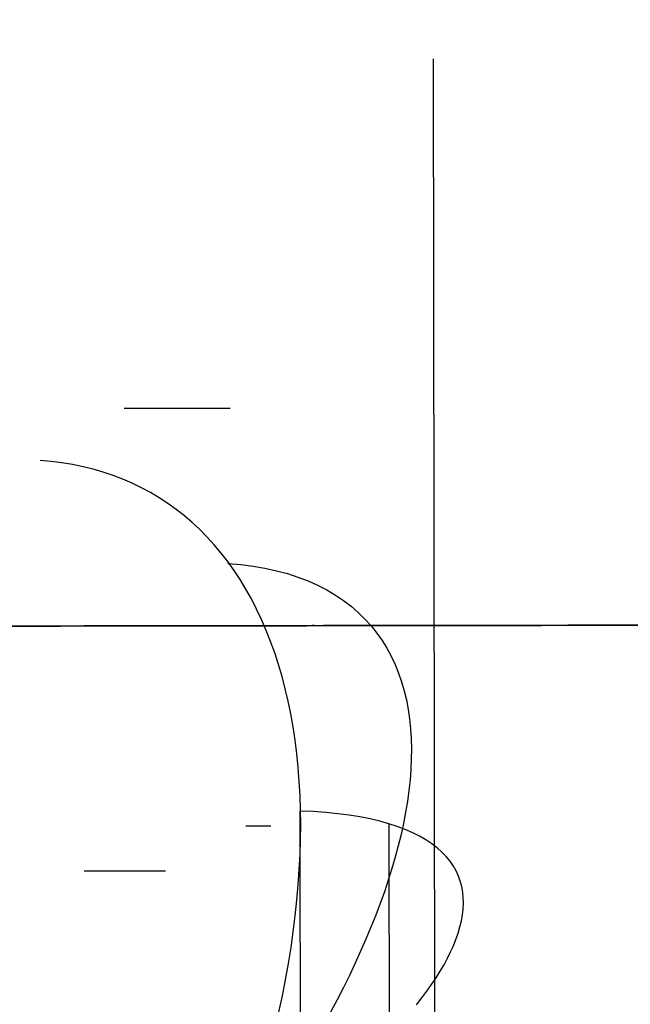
# Model space of a CAD drawing. Header units: millimetres. Extents: x -2852 to 102, y -106 to 97.
# Tile 244 of 256: x -35.73 to -33.99, y -1.13 to 1.68. Entities that reach past the tile are written whole.
import ezdxf

# ---------------------------------------------------------------- set-up
doc = ezdxf.new("R2010")
doc.units = ezdxf.units.MM
doc.header["$MEASUREMENT"] = 0
doc.layers.add('Predefinito', color=5, linetype='Continuous')

msp = doc.modelspace()

# ---------------------------------------------------------------- linework, layer by layer
at = {"layer": 'Predefinito', "extrusion": (-0.001367, 0.999999, 0)}
for points in [[(34.6284, 1061.7332), (34.4321, 1062.0424), (34.2467, 1062.3583), (34.0725, 1062.6805), (33.9096, 1063.0086), (33.7582, 1063.3421), (33.6186, 1063.6808), (33.4909, 1064.0241), (33.3752, 1064.3716), (33.2717, 1064.723), (33.1805, 1065.0777), (33.1018, 1065.4354), (33.0356, 1065.7957), (32.9819, 1066.158), (32.941, 1066.522), (32.9128, 1066.8872), (32.8973, 1067.2532), (32.8946, 1067.6194), (32.9047, 1067.9856), (32.9275, 1068.3512), (32.9631, 1068.7157), (33.0114, 1069.0788), (33.0723, 1069.44), (33.1458, 1069.7988), (33.2317, 1070.1549), (33.3301, 1070.5077), (33.4406, 1070.8569), (33.5633, 1071.202), (33.6979, 1071.5427), (33.8444, 1071.8784), (34.0024, 1072.2089), (34.1719, 1072.5336), (34.3526, 1072.8522), (34.5443, 1073.1643), (34.7468, 1073.4695), (34.9598, 1073.7675), (35.1831, 1074.0579), (35.4163, 1074.3403), (35.6593, 1074.6144), (35.9117, 1074.8798), (36.1731, 1075.1363), (36.4434, 1075.3836), (36.7221, 1075.6212), (37.009, 1075.849), (37.3036, 1076.0666), (37.6056, 1076.2738), (37.9147, 1076.4704), (38.2304, 1076.6561), (38.5525, 1076.8306), (38.8804, 1076.9938), (39.2138, 1077.1455), (39.5523, 1077.2854), (39.8955, 1077.4135), (40.2429, 1077.5295), (40.5942, 1077.6333), (40.9488, 1077.7248), (41.3065, 1077.8039), (41.6667, 1077.8704), (42.0289, 1077.9244), (42.3929, 1077.9656), (42.7581, 1077.9942), (43.124, 1078.01), (43.4903, 1078.013), (43.8564, 1078.0033), (44.222, 1077.9808), (44.5866, 1077.9456), (44.9497, 1077.8976), (45.311, 1077.837), (45.6699, 1077.7639), (46.026, 1077.6783), (46.379, 1077.5803), (46.7283, 1077.4701), (47.0735, 1077.3477), (47.4143, 1077.2134), (47.7502, 1077.0673), (48.0807, 1076.9095), (48.4056, 1076.7403), (48.7244, 1076.5599), (49.0367, 1076.3685), (49.3421, 1076.1663), (49.6403, 1075.9536), (49.9308, 1075.7306), (50.2135, 1075.4976), (50.4878, 1075.2549), (50.7535, 1075.0028), (51.0102, 1074.7415), (51.2577, 1074.4715), (51.4956, 1074.193), (51.7236, 1073.9063), (51.9416, 1073.6119), (52.1491, 1073.3101), (52.3459, 1073.0012), (52.5319, 1072.6856), (52.7067, 1072.3637), (52.8702, 1072.036), (53.0222, 1071.7027), (53.1624, 1071.3643), (53.2908, 1071.0213), (53.4071, 1070.674), (53.5113, 1070.3228), (53.6031, 1069.9682), (53.6825, 1069.6106)], [(53.6825, 1069.6106), (53.6038, 1069.9653), (53.5129, 1070.317), (53.4099, 1070.6653), (53.2948, 1071.0099), (53.168, 1071.3503), (53.0294, 1071.6861), (52.8793, 1072.0169), (52.7179, 1072.3423), (52.5452, 1072.6619), (52.3617, 1072.9754), (52.1674, 1073.2823), (51.9626, 1073.5823), (51.7475, 1073.8751), (51.5225, 1074.1603), (51.2877, 1074.4375), (51.0434, 1074.7064), (50.7901, 1074.9667), (50.5278, 1075.218), (50.257, 1075.4602), (49.978, 1075.6928), (49.6912, 1075.9157), (49.3968, 1076.1285), (49.0952, 1076.331), (48.7867, 1076.5229), (48.4719, 1076.704), (48.1509, 1076.8742), (47.8243, 1077.0331), (47.4923, 1077.1807), (47.1555, 1077.3166), (46.8141, 1077.4409), (46.4687, 1077.5533), (46.1195, 1077.6536), (45.7672, 1077.7418), (45.4119, 1077.8178), (45.0543, 1077.8814), (44.6946, 1077.9326), (44.3335, 1077.9714), (43.9711, 1077.9976), (43.6081, 1078.0113), (43.2449, 1078.0124), (42.8818, 1078.001), (42.5193, 1077.977), (42.1579, 1077.9405), (41.798, 1077.8915), (41.4399, 1077.83), (41.0842, 1077.7563), (40.7313, 1077.6702), (40.3816, 1077.5721), (40.0354, 1077.4618), (39.6933, 1077.3397), (39.3556, 1077.2058), (39.0228, 1077.0603), (38.6952, 1076.9034), (38.3732, 1076.7352), (38.0572, 1076.556), (37.7476, 1076.366), (37.4447, 1076.1654), (37.149, 1075.9544), (36.8608, 1075.7333), (36.5804, 1075.5024), (36.3081, 1075.262), (36.0443, 1075.0122), (35.7893, 1074.7535), (35.5434, 1074.4861), (35.3069, 1074.2104), (35.0801, 1073.9266), (34.8633, 1073.6352), (34.6566, 1073.3364), (34.4604, 1073.0307), (34.2749, 1072.7184), (34.1003, 1072.3998), (33.9369, 1072.0754), (33.7847, 1071.7455), (33.6441, 1071.4106), (33.5151, 1071.071), (33.398, 1070.7271), (33.2928, 1070.3794), (33.1997, 1070.0283), (33.1188, 1069.6742), (33.0502, 1069.3174), (32.994, 1068.9586), (32.9502, 1068.5979), (32.919, 1068.236), (32.9002, 1067.8733), (32.8941, 1067.51), (32.9005, 1067.1468), (32.9194, 1066.7841), (32.9509, 1066.4222), (32.9949, 1066.0616), (33.0514, 1065.7027), (33.1202, 1065.3461), (33.2013, 1064.992), (33.2947, 1064.6409), (33.4001, 1064.2933), (33.5174, 1063.9495), (33.6466, 1063.61), (33.7875, 1063.2751), (33.9399, 1062.9454), (34.1035, 1062.6211), (34.2783, 1062.3026), (34.464, 1061.9904), (34.6604, 1061.6848), (34.8673, 1061.3862), (35.0843, 1061.0949), (35.3113, 1060.8113), (35.548, 1060.5357)], [(35.548, 1060.5357), (35.3504, 1060.7644), (35.1595, 1060.9987), (34.9755, 1061.2384), (34.7983, 1061.4833), (34.6284, 1061.7332)], [(34.6284, 1061.7332), (34.7334, 1061.5682), (34.8333, 1061.3998), (34.9279, 1061.2281), (35.017, 1061.0533), (35.1005, 1060.8758), (35.1783, 1060.6959), (35.2503, 1060.5137), (35.3163, 1060.3297)], [(35.3163, 1060.3297), (35.2501, 1060.5141), (35.1782, 1060.6963), (35.1004, 1060.8761), (35.017, 1061.0533), (34.928, 1061.2278), (34.8335, 1061.3994), (34.7336, 1061.5679), (34.6284, 1061.7332)], [(51.7228, 1069.2112), (51.6591, 1069.4983), (51.5855, 1069.783), (51.5021, 1070.065), (51.409, 1070.3439), (51.3063, 1070.6195), (51.1941, 1070.8913), (51.0726, 1071.1591), (50.9419, 1071.4225), (50.8022, 1071.6813), (50.6536, 1071.935), (50.4963, 1072.1835), (50.3305, 1072.4264), (50.1564, 1072.6634), (49.9742, 1072.8942), (49.7841, 1073.1186), (49.5864, 1073.3363), (49.3813, 1073.547), (49.169, 1073.7505), (48.9498, 1073.9465), (48.724, 1074.1349), (48.4917, 1074.3153), (48.2534, 1074.4875), (48.0092, 1074.6514), (47.7596, 1074.8068), (47.5047, 1074.9535), (47.2449, 1075.0912), (46.9804, 1075.2199), (46.7117, 1075.3393), (46.439, 1075.4494), (46.1627, 1075.55), (45.883, 1075.6409), (45.6004, 1075.7222), (45.3151, 1075.7936), (45.0276, 1075.8551), (44.7381, 1075.9066), (44.4469, 1075.948), (44.1545, 1075.9794), (43.8612, 1076.0006), (43.5674, 1076.0117), (43.2733, 1076.0126), (42.9794, 1076.0034), (42.686, 1075.9839), (42.3934, 1075.9544), (42.102, 1075.9147), (41.8122, 1075.865), (41.5242, 1075.8053), (41.2385, 1075.7356), (40.9554, 1075.6561), (40.6752, 1075.5669), (40.3982, 1075.468), (40.1249, 1075.3597), (39.8554, 1075.2419), (39.5902, 1075.1148), (39.3295, 1074.9787), (39.0737, 1074.8336), (38.8231, 1074.6798), (38.578, 1074.5174), (38.3386, 1074.3466), (38.1052, 1074.1677), (37.8782, 1073.9807), (37.6578, 1073.7861), (37.4443, 1073.5839), (37.2378, 1073.3744), (37.0388, 1073.158), (36.8473, 1072.9348), (36.6637, 1072.7051), (36.4882, 1072.4691), (36.3209, 1072.2273), (36.1621, 1071.9798), (36.0119, 1071.727), (35.8706, 1071.4691), (35.7382, 1071.2065), (35.6151, 1070.9394), (35.5012, 1070.6683), (35.3968, 1070.3934), (35.302, 1070.115), (35.2168, 1069.8336), (35.1415, 1069.5493), (35.076, 1069.2626), (35.0205, 1068.9738), (34.975, 1068.6833), (34.9395, 1068.3914), (34.9142, 1068.0984), (34.8991, 1067.8047), (34.8941, 1067.5107), (34.8993, 1067.2167), (34.9146, 1066.923), (34.9401, 1066.63), (34.9757, 1066.3381), (35.0214, 1066.0476), (35.0771, 1065.7589), (35.1428, 1065.4723), (35.2184, 1065.1881), (35.3037, 1064.9066), (35.3987, 1064.6283), (35.5033, 1064.3535), (35.6173, 1064.0824), (35.7407, 1063.8155), (35.8732, 1063.553), (36.0147, 1063.2952), (36.165, 1063.0424), (36.324, 1062.795), (36.4914, 1062.5533), (36.6671, 1062.3175), (36.8509, 1062.0879), (37.0425, 1061.8648)], [(34.9632, 1057.2614), (38.2448, 1053.4653), (41.6552, 1049.7846), (45.1906, 1046.2237), (48.8467, 1042.7869)]]:
    msp.add_lwpolyline(points, dxfattribs=at)
at = {"layer": 'Predefinito', "extrusion": (0.664547, 0.000908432, 0.747246)}
for points in [[(-0.2769, 733.3401), (-0.2086, 733.3389), (-0.1404, 733.3354), (-0.0724, 733.3296), (-0.0046, 733.3214), (0.0629, 733.311), (0.13, 733.2982), (0.1966, 733.2832), (0.2627, 733.2659), (0.3281, 733.2463), (0.3928, 733.2246), (0.4568, 733.2006), (0.5199, 733.1745), (0.5821, 733.1462), (0.6432, 733.1158), (0.7033, 733.0834), (0.7623, 733.0489), (0.82, 733.0124), (0.8764, 732.974), (0.9316, 732.9337), (0.9853, 732.8915), (1.0375, 732.8475), (1.0882, 732.8017), (1.1373, 732.7543), (1.1848, 732.7052), (1.2305, 732.6545), (1.2745, 732.6022), (1.3167, 732.5485), (1.357, 732.4934), (1.3954, 732.437), (1.4319, 732.3792), (1.4664, 732.3203), (1.4989, 732.2602), (1.5292, 732.199), (1.5575, 732.1369), (1.5836, 732.0738), (1.6076, 732.0098), (1.6294, 731.9451), (1.6489, 731.8796), (1.6662, 731.8136), (1.6813, 731.747), (1.694, 731.6799), (1.7045, 731.6124), (1.7126, 731.5446), (1.7184, 731.4765), (1.7219, 731.4083), (1.7231, 731.3401)], [(0.3045, 727.3337), (0.4546, 727.5372), (0.5994, 727.7438), (0.7383, 727.9538), (0.8706, 728.1674), (0.9957, 728.3848), (1.0554, 728.4951), (1.113, 728.6064), (1.1686, 728.7189), (1.2219, 728.8324), (1.273, 728.9471), (1.3217, 729.063), (1.368, 729.1802), (1.4119, 729.2986), (1.4533, 729.4182), (1.492, 729.5388), (1.528, 729.6603), (1.5611, 729.7824), (1.5913, 729.9051), (1.6184, 730.0281), (1.6425, 730.1516), (1.6636, 730.2756), (1.6816, 730.4), (1.6964, 730.525), (1.708, 730.6504), (1.7163, 730.7764), (1.7214, 730.9029), (1.7231, 731.0299)]]:
    msp.add_lwpolyline(points, dxfattribs=at)
at = {"layer": 'Predefinito', "extrusion": (0.447515, 0.00061175, 0.894276)}
for points in [[(-0.2769, 508.0352), (-0.2086, 508.034), (-0.1404, 508.0305), (-0.0724, 508.0247), (-0.0046, 508.0166), (0.0629, 508.0061), (0.13, 507.9934), (0.1966, 507.9783), (0.2627, 507.961), (0.3281, 507.9415), (0.3928, 507.9197), (0.4568, 507.8958), (0.5199, 507.8696), (0.5821, 507.8413), (0.6432, 507.811), (0.7033, 507.7785), (0.7623, 507.744), (0.82, 507.7076), (0.8764, 507.6691), (0.9316, 507.6288), (0.9853, 507.5866), (1.0375, 507.5426), (1.0882, 507.4969), (1.1373, 507.4494), (1.1848, 507.4003), (1.2305, 507.3496), (1.2745, 507.2974), (1.3167, 507.2437), (1.357, 507.1886), (1.3954, 507.1321), (1.4319, 507.0744), (1.4664, 507.0154), (1.4989, 506.9553), (1.5292, 506.8942), (1.5575, 506.832), (1.5836, 506.7689), (1.6076, 506.705), (1.6294, 506.6402), (1.6489, 506.5748), (1.6662, 506.5087), (1.6813, 506.4421), (1.694, 506.375), (1.7045, 506.3075), (1.7126, 506.2397), (1.7184, 506.1717), (1.7219, 506.1035), (1.7231, 506.0352)], [(-2.2769, 502.153), (-2.1404, 502.1553), (-2.0039, 502.1623), (-1.8679, 502.174), (-1.7322, 502.1902), (-1.5973, 502.2111), (-1.4631, 502.2366), (-1.3299, 502.2667), (-1.1977, 502.3013), (-1.0669, 502.3404), (-0.9374, 502.3839), (-0.8095, 502.4319), (-0.6833, 502.4841), (-0.559, 502.5407), (-0.4367, 502.6014), (-0.3165, 502.6663), (-0.1986, 502.7353), (-0.0831, 502.8083), (0.0298, 502.8851), (0.14, 502.9658), (0.2474, 503.0501), (0.3519, 503.1381), (0.4533, 503.2296), (0.5515, 503.3246), (0.6464, 503.4228), (0.7379, 503.5242), (0.8259, 503.6286), (0.9103, 503.736), (0.991, 503.8463), (1.0678, 503.9592), (1.1408, 504.0746), (1.2097, 504.1925), (1.2746, 504.3127), (1.3354, 504.435), (1.3919, 504.5594), (1.4442, 504.6856), (1.4921, 504.8135), (1.5357, 504.9429), (1.5748, 505.0738), (1.6094, 505.2059), (1.6394, 505.3392), (1.6649, 505.4733), (1.6858, 505.6083), (1.7021, 505.7439), (1.7138, 505.88), (1.7208, 506.0164), (1.7231, 506.153)], [(1.7231, 506.0352), (1.7208, 505.8986), (1.7138, 505.7622), (1.7021, 505.6261), (1.6858, 505.4905), (1.6649, 505.3556), (1.6394, 505.2214), (1.6094, 505.0881), (1.5748, 504.956), (1.5357, 504.8251), (1.4921, 504.6957), (1.4442, 504.5678), (1.3919, 504.4416), (1.3354, 504.3173), (1.2746, 504.1949), (1.2097, 504.0748), (1.1408, 503.9569), (1.0678, 503.8414), (0.991, 503.7285), (0.9103, 503.6183), (0.8259, 503.5108), (0.7379, 503.4064), (0.6464, 503.305), (0.5515, 503.2068), (0.4533, 503.1119), (0.3519, 503.0203), (0.2474, 502.9324), (0.14, 502.848), (0.0298, 502.7673), (-0.0831, 502.6905), (-0.1986, 502.6175), (-0.3165, 502.5486), (-0.4367, 502.4837), (-0.559, 502.4229), (-0.6833, 502.3664), (-0.8095, 502.3141), (-0.9374, 502.2662), (-1.0669, 502.2226), (-1.1977, 502.1835), (-1.3299, 502.1489), (-1.4631, 502.1189), (-1.5973, 502.0934), (-1.7322, 502.0725), (-1.8679, 502.0562), (-2.0039, 502.0445), (-2.1404, 502.0375), (-2.2769, 502.0352)]]:
    msp.add_lwpolyline(points, dxfattribs=at)
at = {"layer": 'Predefinito', "extrusion": (-0.000763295, 0.999999, 0.000678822)}
msp.add_lwpolyline([(35.3173, 1060.3283), (35.549, 1060.5343)], dxfattribs=at)
at = {"layer": 'Predefinito', "extrusion": (-0.000273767, 1, -0.000547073)}
msp.add_lwpolyline([(35.1322, 1061.0366), (35.434, 1060.4335)], dxfattribs=at)
at = {"layer": 'Predefinito', "extrusion": (-0.001093, 0.999999, 0.000547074)}
msp.add_lwpolyline([(35.0173, 1061.0526), (35.089, 1061.0884)], dxfattribs=at)
at = {"layer": 'Predefinito', "extrusion": (0.550506, 0.000752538, 0.834831)}
msp.add_lwpolyline([(1.7231, 613.3999), (1.7208, 613.2634), (1.7138, 613.127), (1.7021, 612.9909), (1.6858, 612.8553), (1.6649, 612.7203), (1.6394, 612.5861), (1.6094, 612.4529), (1.5748, 612.3208), (1.5357, 612.1899), (1.4921, 612.0604), (1.4442, 611.9325), (1.3919, 611.8063), (1.3354, 611.682), (1.2746, 611.5597), (1.2097, 611.4395), (1.1408, 611.3216), (1.0678, 611.2061), (0.991, 611.0932), (0.9103, 610.983), (0.8259, 610.8756), (0.7379, 610.7711), (0.6464, 610.6697), (0.5515, 610.5715), (0.4533, 610.4766), (0.3519, 610.3851), (0.2474, 610.2971), (0.14, 610.2127), (0.0298, 610.1321), (-0.0831, 610.0552), (-0.1986, 609.9823), (-0.3165, 609.9133), (-0.4367, 609.8484), (-0.559, 609.7876), (-0.6833, 609.7311), (-0.8095, 609.6788), (-0.9374, 609.6309), (-1.0669, 609.5874), (-1.1977, 609.5483), (-1.3299, 609.5137), (-1.4631, 609.4836), (-1.5973, 609.4581), (-1.7322, 609.4372), (-1.8679, 609.4209), (-2.0039, 609.4093), (-2.1404, 609.4023), (-2.2769, 609.3999)], dxfattribs=at)
at = {"layer": 'Predefinito'}
for points in [[(-34.5419, -7.215), (-34.5539, 1.5667)], [(-34.9276, -5.0737), (-34.9337, -0.5757)], [(-34.6809, -0.6119), (-34.6748, -5.0367)]]:
    msp.add_lwpolyline(points, dxfattribs=at)
at = {"layer": 'Predefinito', "extrusion": (0.738585, 0.00101, -0.67416)}
msp.add_lwpolyline([(-1.5269, 759.2626), (-1.4586, 759.2614), (-1.3904, 759.2579), (-1.3224, 759.2521), (-1.2546, 759.244), (-1.1871, 759.2335), (-1.12, 759.2208), (-1.0534, 759.2057), (-0.9873, 759.1884), (-0.9219, 759.1689), (-0.8572, 759.1471), (-0.7932, 759.1232), (-0.7301, 759.097), (-0.6679, 759.0688), (-0.6068, 759.0384), (-0.5467, 759.0059), (-0.4877, 758.9714), (-0.43, 758.935), (-0.3736, 758.8965), (-0.3184, 758.8562), (-0.2647, 758.814), (-0.2125, 758.77), (-0.1618, 758.7243), (-0.1127, 758.6768), (-0.0652, 758.6277), (-0.0195, 758.577), (0.0245, 758.5248), (0.0667, 758.4711), (0.107, 758.416), (0.1454, 758.3595), (0.1819, 758.3018), (0.2164, 758.2428), (0.2489, 758.1827), (0.2792, 758.1216), (0.3075, 758.0594), (0.3336, 757.9963), (0.3576, 757.9324), (0.3794, 757.8676), (0.3989, 757.8022), (0.4162, 757.7361), (0.4313, 757.6695), (0.444, 757.6024), (0.4545, 757.5349), (0.4626, 757.4671), (0.4684, 757.3991), (0.4719, 757.3309), (0.4731, 757.2626)], dxfattribs=at)
at = {"layer": 'Predefinito', "extrusion": (0.753327, -0.002437, -0.657642)}
msp.add_lwpolyline([(0.3069, 773.5403), (0.3083, 773.4958), (0.3087, 773.4512)], dxfattribs=at)
at = {"layer": 'Predefinito', "extrusion": (0.640825, 0.000876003, 0.767687)}
msp.add_lwpolyline([(0.4731, 705.3607), (0.4728, 705.3385), (0.4721, 705.3162), (0.4708, 705.2936), (0.469, 705.2709), (0.4667, 705.248), (0.4638, 705.225), (0.4604, 705.202), (0.4564, 705.1788), (0.4518, 705.1555), (0.4466, 705.1322), (0.4409, 705.1089), (0.4345, 705.0856), (0.4275, 705.0623), (0.4199, 705.039), (0.4117, 705.0158), (0.4029, 704.9927), (0.3934, 704.9696), (0.3834, 704.9467), (0.3727, 704.924), (0.3614, 704.9015), (0.3495, 704.8791), (0.3369, 704.857), (0.3238, 704.8351), (0.3101, 704.8135), (0.2958, 704.7923), (0.2809, 704.7713), (0.2654, 704.7507), (0.2494, 704.7304), (0.2329, 704.7106), (0.2158, 704.6912), (0.1983, 704.6722), (0.1802, 704.6536), (0.1617, 704.6356), (0.1427, 704.618), (0.1232, 704.6009), (0.1034, 704.5844), (0.0831, 704.5684), (0.0625, 704.5529), (0.0416, 704.5381), (0.0203, 704.5237), (-0.0013, 704.51), (-0.0232, 704.4969), (-0.0453, 704.4844), (-0.0676, 704.4725), (-0.0902, 704.4612), (-0.1129, 704.4505), (-0.1358, 704.4404), (-0.1588, 704.431), (-0.182, 704.4221), (-0.2052, 704.4139), (-0.2284, 704.4063), (-0.2518, 704.3993), (-0.2751, 704.393), (-0.2984, 704.3872), (-0.3217, 704.382), (-0.345, 704.3774), (-0.3681, 704.3734), (-0.3912, 704.37), (-0.4142, 704.3671), (-0.4371, 704.3648), (-0.4598, 704.363), (-0.4823, 704.3617), (-0.5047, 704.361), (-0.5269, 704.3607)], dxfattribs=at)
at = {"layer": 'Predefinito', "extrusion": (0.640577, -0.021418, 0.767595)}
msp.add_lwpolyline([(-1.7425, 704.4434), (-1.7203, 704.4443), (-1.698, 704.4456), (-1.6755, 704.4475), (-1.6528, 704.4499), (-1.6301, 704.4528), (-1.6072, 704.4563), (-1.5842, 704.4603), (-1.5611, 704.465), (-1.538, 704.4702), (-1.5149, 704.476), (-1.4918, 704.4823), (-1.4686, 704.4893), (-1.4455, 704.4969), (-1.4225, 704.5051), (-1.3995, 704.5139), (-1.3766, 704.5234), (-1.3539, 704.5334), (-1.3313, 704.5441), (-1.3088, 704.5554), (-1.2866, 704.5672), (-1.2646, 704.5797), (-1.2428, 704.5928), (-1.2213, 704.6065), (-1.2001, 704.6208), (-1.1792, 704.6356), (-1.1587, 704.6511), (-1.1385, 704.667), (-1.1187, 704.6836), (-1.0993, 704.7006), (-1.0804, 704.7182), (-1.0618, 704.7362), (-1.0438, 704.7547), (-1.0262, 704.7737), (-1.0092, 704.7932), (-0.9926, 704.813), (-0.9766, 704.8333), (-0.9612, 704.8539), (-0.9463, 704.8749), (-0.932, 704.8962), (-0.9182, 704.9179), (-0.9051, 704.9398), (-0.8925, 704.962), (-0.8806, 704.9844), (-0.8693, 705.007), (-0.8586, 705.0299), (-0.8485, 705.0528), (-0.839, 705.076), (-0.8302, 705.0992), (-0.822, 705.1226), (-0.8144, 705.146), (-0.8074, 705.1694), (-0.801, 705.1929), (-0.7952, 705.2164), (-0.7901, 705.2398), (-0.7855, 705.2632), (-0.7815, 705.2866), (-0.7781, 705.3098), (-0.7753, 705.333), (-0.773, 705.356), (-0.7713, 705.3789), (-0.7701, 705.4017), (-0.7694, 705.4242), (-0.7692, 705.4466), (-0.7695, 705.4688)], dxfattribs=at)
at = {"layer": 'Predefinito', "extrusion": (0.640014, -0.043629, 0.767124)}
msp.add_lwpolyline([(-2.9502, 704.961), (-2.9281, 704.9624), (-2.9058, 704.9643), (-2.8833, 704.9668), (-2.8608, 704.9698), (-2.8381, 704.9733), (-2.8153, 704.9774), (-2.7925, 704.982), (-2.7696, 704.9873), (-2.7466, 704.9931), (-2.7237, 704.9995), (-2.7007, 705.0065), (-2.6778, 705.0141), (-2.6549, 705.0223), (-2.6321, 705.0311), (-2.6094, 705.0405), (-2.5868, 705.0505), (-2.5643, 705.0611), (-2.542, 705.0724), (-2.5199, 705.0842), (-2.498, 705.0967), (-2.4763, 705.1098), (-2.4549, 705.1234), (-2.4338, 705.1376), (-2.413, 705.1525), (-2.3925, 705.1678), (-2.3724, 705.1838), (-2.3527, 705.2003), (-2.3333, 705.2173), (-2.3144, 705.2348), (-2.2959, 705.2529), (-2.2779, 705.2714), (-2.2604, 705.2904), (-2.2433, 705.3098), (-2.2268, 705.3297), (-2.2108, 705.3499), (-2.1953, 705.3706), (-2.1804, 705.3916), (-2.1661, 705.4129), (-2.1523, 705.4346), (-2.1392, 705.4566), (-2.1266, 705.4788), (-2.1146, 705.5013), (-2.1033, 705.524), (-2.0926, 705.5469), (-2.0825, 705.57), (-2.073, 705.5932), (-2.0641, 705.6166), (-2.0559, 705.64), (-2.0483, 705.6636), (-2.0413, 705.6871), (-2.0349, 705.7107), (-2.0292, 705.7344), (-2.024, 705.758), (-2.0194, 705.7815), (-2.0155, 705.805), (-2.0121, 705.8284), (-2.0093, 705.8518), (-2.0071, 705.875), (-2.0054, 705.8981), (-2.0042, 705.921), (-2.0036, 705.9437), (-2.0035, 705.9663), (-2.0039, 705.9887), (-2.0048, 706.0108)], dxfattribs=at)
at = {"layer": 'Predefinito', "extrusion": (0.600831, -0.090917, 0.794189)}
msp.add_lwpolyline([(-5.7901, 669.8493), (-5.7682, 669.8522), (-5.7461, 669.8556), (-5.724, 669.8595), (-5.7017, 669.864), (-5.6794, 669.869), (-5.6571, 669.8746), (-5.6347, 669.8808), (-5.6122, 669.8875), (-5.5898, 669.8948), (-5.5674, 669.9027), (-5.5451, 669.9111), (-5.5228, 669.9202), (-5.5006, 669.9299), (-5.4785, 669.9401), (-5.4565, 669.951), (-5.4347, 669.9624), (-5.4131, 669.9744), (-5.3917, 669.9871), (-5.3705, 670.0003), (-5.3496, 670.0141), (-5.3289, 670.0285), (-5.3085, 670.0434), (-5.2885, 670.059), (-5.2688, 670.075), (-5.2494, 670.0916), (-5.2305, 670.1088), (-5.2119, 670.1264), (-5.1938, 670.1446), (-5.1761, 670.1632), (-5.1589, 670.1823), (-5.1422, 670.2019), (-5.126, 670.2218), (-5.1103, 670.2422), (-5.0951, 670.263), (-5.0805, 670.2841), (-5.0665, 670.3056), (-5.053, 670.3275), (-5.0401, 670.3496), (-5.0278, 670.372), (-5.0161, 670.3946), (-5.005, 670.4175), (-4.9946, 670.4406), (-4.9847, 670.4639), (-4.9755, 670.4873), (-4.9669, 670.5109), (-4.9589, 670.5345), (-4.9516, 670.5583), (-4.9448, 670.5821), (-4.9387, 670.606), (-4.9332, 670.6298), (-4.9284, 670.6537), (-4.9241, 670.6775), (-4.9204, 670.7013), (-4.9173, 670.725), (-4.9148, 670.7486), (-4.9129, 670.7721), (-4.9116, 670.7955), (-4.9107, 670.8187), (-4.9105, 670.8418), (-4.9107, 670.8646), (-4.9115, 670.8873), (-4.9128, 670.9097), (-4.9145, 670.932), (-4.9168, 670.954)], dxfattribs=at)
at = {"layer": 'Predefinito', "extrusion": (0.559314, -0.137394, 0.817491)}
msp.add_lwpolyline([(-8.8736, 636.5564), (-8.8521, 636.561), (-8.8305, 636.5661), (-8.8089, 636.5718), (-8.7872, 636.5779), (-8.7655, 636.5846), (-8.7437, 636.5919), (-8.722, 636.5997), (-8.7003, 636.6081), (-8.6787, 636.6171), (-8.6571, 636.6266), (-8.6356, 636.6367), (-8.6142, 636.6473), (-8.593, 636.6586), (-8.5719, 636.6704), (-8.551, 636.6828), (-8.5303, 636.6958), (-8.5098, 636.7094), (-8.4895, 636.7235), (-8.4695, 636.7382), (-8.4498, 636.7534), (-8.4305, 636.7692), (-8.4114, 636.7855), (-8.3927, 636.8024), (-8.3744, 636.8197), (-8.3565, 636.8376), (-8.339, 636.8559), (-8.322, 636.8748), (-8.3054, 636.8941), (-8.2892, 636.9138), (-8.2736, 636.9339), (-8.2585, 636.9545), (-8.2439, 636.9755), (-8.2298, 636.9968), (-8.2163, 637.0184), (-8.2034, 637.0404), (-8.191, 637.0627), (-8.1792, 637.0852), (-8.1681, 637.1081), (-8.1575, 637.1311), (-8.1475, 637.1544), (-8.1382, 637.1778), (-8.1294, 637.2014), (-8.1213, 637.2251), (-8.1138, 637.249), (-8.107, 637.2729), (-8.1007, 637.2969), (-8.0951, 637.3209), (-8.0901, 637.345), (-8.0857, 637.369), (-8.0819, 637.3931), (-8.0788, 637.417), (-8.0762, 637.4409), (-8.0742, 637.4648), (-8.0727, 637.4885), (-8.0719, 637.512), (-8.0716, 637.5354), (-8.0718, 637.5587), (-8.0726, 637.5818), (-8.0739, 637.6046), (-8.0757, 637.6273), (-8.078, 637.6497), (-8.0808, 637.6719), (-8.084, 637.6939), (-8.0877, 637.7155)], dxfattribs=at)
at = {"layer": 'Predefinito', "extrusion": (0.515899, -0.182679, 0.836945)}
msp.add_lwpolyline([(-12.1628, 606.0353), (-12.142, 606.0417), (-12.1211, 606.0487), (-12.1003, 606.0562), (-12.0794, 606.0642), (-12.0585, 606.0727), (-12.0377, 606.0818), (-12.017, 606.0914), (-11.9963, 606.1016), (-11.9757, 606.1123), (-11.9552, 606.1236), (-11.9349, 606.1354), (-11.9147, 606.1478), (-11.8947, 606.1608), (-11.875, 606.1742), (-11.8554, 606.1883), (-11.8361, 606.2029), (-11.817, 606.218), (-11.7983, 606.2336), (-11.7798, 606.2498), (-11.7617, 606.2665), (-11.7439, 606.2837), (-11.7265, 606.3014), (-11.7095, 606.3196), (-11.6929, 606.3382), (-11.6767, 606.3573), (-11.661, 606.3769), (-11.6458, 606.3968), (-11.631, 606.4172), (-11.6167, 606.438), (-11.603, 606.4591), (-11.5897, 606.4806), (-11.5771, 606.5025), (-11.5649, 606.5246), (-11.5534, 606.5471), (-11.5424, 606.5698), (-11.532, 606.5927), (-11.5222, 606.6159), (-11.513, 606.6393), (-11.5044, 606.6629), (-11.4964, 606.6866), (-11.4891, 606.7104), (-11.4823, 606.7344), (-11.4762, 606.7585), (-11.4706, 606.7826), (-11.4657, 606.8067), (-11.4614, 606.8309), (-11.4578, 606.855), (-11.4547, 606.8791), (-11.4522, 606.9032), (-11.4503, 606.9272), (-11.449, 606.9511), (-11.4483, 606.9749), (-11.4481, 606.9986), (-11.4485, 607.0221), (-11.4494, 607.0455), (-11.4509, 607.0686), (-11.4529, 607.0916), (-11.4554, 607.1143), (-11.4584, 607.1368), (-11.4619, 607.1591), (-11.4658, 607.1811), (-11.4702, 607.2028), (-11.475, 607.2243), (-11.4803, 607.2455)], dxfattribs=at)
at = {"layer": 'Predefinito', "extrusion": (0.471039, -0.22644, 0.852553)}
msp.add_lwpolyline([(-15.5847, 579.2046), (-15.5649, 579.213), (-15.545, 579.2219), (-15.5252, 579.2314), (-15.5055, 579.2413), (-15.4858, 579.2518), (-15.4662, 579.2627), (-15.4467, 579.2742), (-15.4274, 579.2863), (-15.4082, 579.2988), (-15.3892, 579.3119), (-15.3703, 579.3255), (-15.3517, 579.3396), (-15.3333, 579.3543), (-15.3152, 579.3694), (-15.2973, 579.3851), (-15.2797, 579.4012), (-15.2624, 579.4179), (-15.2455, 579.4351), (-15.2289, 579.4527), (-15.2126, 579.4708), (-15.1968, 579.4893), (-15.1814, 579.5083), (-15.1663, 579.5278), (-15.1518, 579.5476), (-15.1377, 579.5679), (-15.124, 579.5885), (-15.1109, 579.6095), (-15.0982, 579.6309), (-15.0861, 579.6526), (-15.0745, 579.6746), (-15.0635, 579.6969), (-15.053, 579.7194), (-15.0431, 579.7423), (-15.0337, 579.7653), (-15.025, 579.7886), (-15.0168, 579.8121), (-15.0092, 579.8357), (-15.0022, 579.8595), (-14.9958, 579.8834), (-14.9901, 579.9074), (-14.9849, 579.9315), (-14.9803, 579.9556), (-14.9764, 579.9797), (-14.973, 580.0039), (-14.9703, 580.0281), (-14.9681, 580.0522), (-14.9665, 580.0762), (-14.9655, 580.1002), (-14.9651, 580.1241), (-14.9653, 580.1479), (-14.966, 580.1715), (-14.9673, 580.195), (-14.9691, 580.2183), (-14.9714, 580.2414), (-14.9743, 580.2643), (-14.9776, 580.287), (-14.9815, 580.3095), (-14.9858, 580.3317), (-14.9906, 580.3536), (-14.9958, 580.3753), (-15.0015, 580.3966), (-15.0076, 580.4177), (-15.0141, 580.4385), (-15.021, 580.4589)], dxfattribs=at)
at = {"layer": 'Predefinito', "extrusion": (0.425182, -0.268399, 0.864397)}
msp.add_lwpolyline([(-19.0285, 556.8811), (-19.0099, 556.8916), (-18.9914, 556.9025), (-18.973, 556.9139), (-18.9547, 556.9257), (-18.9365, 556.9381), (-18.9185, 556.951), (-18.9007, 556.9644), (-18.883, 556.9782), (-18.8655, 556.9925), (-18.8483, 557.0074), (-18.8313, 557.0227), (-18.8145, 557.0385), (-18.798, 557.0547), (-18.7818, 557.0714), (-18.766, 557.0886), (-18.7504, 557.1063), (-18.7352, 557.1244), (-18.7204, 557.1429), (-18.706, 557.1618), (-18.692, 557.1812), (-18.6783, 557.201), (-18.6652, 557.2211), (-18.6524, 557.2416), (-18.6402, 557.2625), (-18.6284, 557.2837), (-18.6171, 557.3053), (-18.6064, 557.3271), (-18.5961, 557.3492), (-18.5864, 557.3717), (-18.5772, 557.3943), (-18.5686, 557.4172), (-18.5605, 557.4403), (-18.553, 557.4636), (-18.5461, 557.4871), (-18.5398, 557.5107), (-18.534, 557.5344), (-18.5288, 557.5582), (-18.5242, 557.5822), (-18.5202, 557.6062), (-18.5168, 557.6302), (-18.514, 557.6542), (-18.5118, 557.6783), (-18.5102, 557.7023), (-18.5091, 557.7263), (-18.5086, 557.7502), (-18.5087, 557.774), (-18.5094, 557.7977), (-18.5106, 557.8213), (-18.5123, 557.8447), (-18.5146, 557.868), (-18.5175, 557.8911), (-18.5208, 557.914), (-18.5246, 557.9367), (-18.529, 557.9592), (-18.5338, 557.9814), (-18.5391, 558.0034), (-18.5448, 558.0251), (-18.551, 558.0465), (-18.5576, 558.0677), (-18.5647, 558.0885), (-18.5721, 558.109), (-18.5799, 558.1292), (-18.5881, 558.149), (-18.5966, 558.1686)], dxfattribs=at)
at = {"layer": 'Predefinito', "extrusion": (0.378753, -0.308341, 0.872624)}
msp.add_lwpolyline([(-22.3534, 539.7052), (-22.3364, 539.7175), (-22.3196, 539.7303), (-22.3029, 539.7436), (-22.2864, 539.7573), (-22.2701, 539.7715), (-22.2539, 539.7861), (-22.238, 539.8012), (-22.2223, 539.8167), (-22.2069, 539.8327), (-22.1917, 539.8491), (-22.1768, 539.8659), (-22.1622, 539.8832), (-22.148, 539.9009), (-22.134, 539.919), (-22.1205, 539.9375), (-22.1072, 539.9565), (-22.0944, 539.9758), (-22.082, 539.9954), (-22.07, 540.0155), (-22.0584, 540.0359), (-22.0472, 540.0566), (-22.0366, 540.0776), (-22.0264, 540.099), (-22.0166, 540.1206), (-22.0074, 540.1425), (-21.9987, 540.1647), (-21.9905, 540.1871), (-21.9828, 540.2098), (-21.9757, 540.2326), (-21.9691, 540.2556), (-21.963, 540.2788), (-21.9575, 540.3022), (-21.9526, 540.3256), (-21.9482, 540.3492), (-21.9444, 540.3728), (-21.9412, 540.3965), (-21.9385, 540.4203), (-21.9364, 540.4441), (-21.9349, 540.4679), (-21.934, 540.4916), (-21.9336, 540.5153), (-21.9338, 540.539), (-21.9345, 540.5626), (-21.9358, 540.5861), (-21.9376, 540.6095), (-21.94, 540.6327), (-21.9429, 540.6558), (-21.9463, 540.6787), (-21.9502, 540.7015), (-21.9547, 540.724), (-21.9596, 540.7463), (-21.965, 540.7684), (-21.9709, 540.7902), (-21.9772, 540.8118), (-21.984, 540.8331), (-21.9912, 540.8541), (-21.9988, 540.8748), (-22.0068, 540.8952), (-22.0152, 540.9153), (-22.024, 540.9351), (-22.0331, 540.9545), (-22.0426, 540.9736), (-22.0524, 540.9923), (-22.0625, 541.0107)], dxfattribs=at)
at = {"layer": 'Predefinito', "extrusion": (0.285706, -0.381605, 0.879062)}
msp.add_lwpolyline([(-28.0686, 522.0826), (-28.0557, 522.0981), (-28.043, 522.114), (-28.0306, 522.1303), (-28.0184, 522.1469), (-28.0064, 522.1639), (-27.9948, 522.1812), (-27.9834, 522.1989), (-27.9724, 522.217), (-27.9617, 522.2353), (-27.9513, 522.254), (-27.9413, 522.2731), (-27.9316, 522.2924), (-27.9223, 522.312), (-27.9134, 522.332), (-27.9049, 522.3522), (-27.8968, 522.3726), (-27.8892, 522.3934), (-27.8819, 522.4144), (-27.8751, 522.4356), (-27.8688, 522.457), (-27.8629, 522.4786), (-27.8575, 522.5004), (-27.8526, 522.5224), (-27.8482, 522.5446), (-27.8442, 522.5669), (-27.8408, 522.5893), (-27.8378, 522.6118), (-27.8354, 522.6344), (-27.8335, 522.6571), (-27.8321, 522.6798), (-27.8312, 522.7026), (-27.8308, 522.7254), (-27.831, 522.7482), (-27.8317, 522.771), (-27.8329, 522.7937), (-27.8346, 522.8164), (-27.8368, 522.839), (-27.8395, 522.8616), (-27.8428, 522.884), (-27.8465, 522.9063), (-27.8508, 522.9285), (-27.8555, 522.9506), (-27.8607, 522.9724), (-27.8664, 522.9941), (-27.8725, 523.0156), (-27.8791, 523.0369), (-27.8861, 523.0579), (-27.8936, 523.0787), (-27.9015, 523.0992), (-27.9099, 523.1195), (-27.9186, 523.1395), (-27.9277, 523.1593), (-27.9372, 523.1787), (-27.947, 523.1978), (-27.9573, 523.2166), (-27.9678, 523.2351), (-27.9787, 523.2532), (-27.9899, 523.271), (-28.0014, 523.2884), (-28.0131, 523.3055), (-28.0252, 523.3223), (-28.0375, 523.3387), (-28.05, 523.3547), (-28.0628, 523.3703)], dxfattribs=at)
at = {"layer": 'Predefinito', "extrusion": (0.19447, -0.445652, 0.873828)}
msp.add_lwpolyline([(-31.9187, 526.0034), (-31.9103, 526.0207), (-31.9021, 526.0382), (-31.8943, 526.0561), (-31.8868, 526.0741), (-31.8796, 526.0925), (-31.8727, 526.1111), (-31.8662, 526.1299), (-31.86, 526.1489), (-31.8542, 526.1682), (-31.8487, 526.1877), (-31.8436, 526.2073), (-31.8388, 526.2272), (-31.8345, 526.2473), (-31.8306, 526.2675), (-31.827, 526.2879), (-31.8239, 526.3084), (-31.8212, 526.329), (-31.8189, 526.3498), (-31.817, 526.3707), (-31.8156, 526.3917), (-31.8146, 526.4127), (-31.8141, 526.4339), (-31.814, 526.4551), (-31.8144, 526.4763), (-31.8152, 526.4975), (-31.8164, 526.5188), (-31.8181, 526.5401), (-31.8203, 526.5613), (-31.823, 526.5825), (-31.826, 526.6037), (-31.8296, 526.6248), (-31.8336, 526.6458), (-31.838, 526.6668), (-31.8429, 526.6876), (-31.8482, 526.7083), (-31.854, 526.7289), (-31.8602, 526.7494), (-31.8668, 526.7696), (-31.8739, 526.7897), (-31.8813, 526.8097), (-31.8892, 526.8294), (-31.8975, 526.8489), (-31.9061, 526.8682), (-31.9152, 526.8872), (-31.9246, 526.906), (-31.9344, 526.9246), (-31.9445, 526.9428), (-31.955, 526.9608), (-31.9658, 526.9786), (-31.977, 526.996), (-31.9884, 527.0131), (-32.0002, 527.0299), (-32.0122, 527.0464), (-32.0245, 527.0626), (-32.0371, 527.0785), (-32.0499, 527.094), (-32.063, 527.1091), (-32.0763, 527.124), (-32.0898, 527.1385), (-32.1036, 527.1526), (-32.1175, 527.1664), (-32.1316, 527.1798), (-32.1458, 527.1928), (-32.1603, 527.2056)], dxfattribs=at)
at = {"layer": 'Predefinito', "extrusion": (0.76175, -0.005918, -0.647844)}
msp.add_lwpolyline([(-0.1413, 782.7401), (-0.1418, 782.7784), (-0.1432, 782.8164)], dxfattribs=at)
at = {"layer": 'Predefinito', "extrusion": (0.106821, -0.500607, 0.859059)}
msp.add_lwpolyline([(-33.8833, 547.2805), (-33.8792, 547.2981), (-33.8753, 547.3158), (-33.8717, 547.3338), (-33.8685, 547.3518), (-33.8655, 547.3701), (-33.8629, 547.3884), (-33.8606, 547.4069), (-33.8587, 547.4256), (-33.8571, 547.4443), (-33.8558, 547.4632), (-33.8549, 547.4821), (-33.8544, 547.5012), (-33.8542, 547.5203), (-33.8544, 547.5395), (-33.855, 547.5588), (-33.8559, 547.5781), (-33.8572, 547.5974), (-33.8589, 547.6168), (-33.861, 547.6361), (-33.8634, 547.6555), (-33.8663, 547.6749), (-33.8695, 547.6943), (-33.8731, 547.7136), (-33.8771, 547.7329), (-33.8815, 547.7521), (-33.8863, 547.7713), (-33.8915, 547.7904), (-33.897, 547.8094), (-33.9029, 547.8283), (-33.9092, 547.8471), (-33.9159, 547.8658), (-33.9229, 547.8843), (-33.9303, 547.9027), (-33.9381, 547.921), (-33.9463, 547.9391), (-33.9547, 547.957), (-33.9636, 547.9747), (-33.9727, 547.9922), (-33.9822, 548.0095), (-33.9921, 548.0267), (-34.0022, 548.0435), (-34.0127, 548.0602), (-34.0234, 548.0766), (-34.0345, 548.0928), (-34.0458, 548.1087), (-34.0575, 548.1243), (-34.0694, 548.1397), (-34.0815, 548.1548), (-34.0939, 548.1696), (-34.1066, 548.1841), (-34.1195, 548.1983), (-34.1326, 548.2123), (-34.1459, 548.2259), (-34.1594, 548.2392), (-34.1731, 548.2522), (-34.187, 548.2649), (-34.2011, 548.2773), (-34.2153, 548.2893), (-34.2297, 548.301), (-34.2442, 548.3124), (-34.2589, 548.3235), (-34.2737, 548.3343), (-34.2886, 548.3447), (-34.3036, 548.3548)], dxfattribs=at)
at = {"layer": 'Predefinito', "extrusion": (0.023796, -0.547055, 0.836759)}
msp.add_lwpolyline([(-34.4729, 580.1871), (-34.4717, 580.2207), (-34.4717, 580.2546), (-34.4729, 580.2888), (-34.4753, 580.3232), (-34.4789, 580.3578), (-34.4811, 580.3751), (-34.4837, 580.3925), (-34.4866, 580.4098), (-34.4898, 580.4272), (-34.4933, 580.4445), (-34.4971, 580.4618), (-34.5012, 580.4791), (-34.5057, 580.4964), (-34.5105, 580.5136), (-34.5156, 580.5307), (-34.521, 580.5478), (-34.5267, 580.5649), (-34.5328, 580.5818), (-34.5391, 580.5987), (-34.5458, 580.6154), (-34.5528, 580.6321), (-34.5601, 580.6487), (-34.5677, 580.6651), (-34.5756, 580.6814), (-34.5837, 580.6976), (-34.5922, 580.7136), (-34.601, 580.7295), (-34.6101, 580.7452), (-34.6194, 580.7607), (-34.629, 580.776), (-34.6389, 580.7912), (-34.6491, 580.8062), (-34.6595, 580.821), (-34.6702, 580.8356), (-34.6811, 580.8499), (-34.6923, 580.8641), (-34.7037, 580.878), (-34.7153, 580.8917), (-34.7272, 580.9052), (-34.7393, 580.9184), (-34.7515, 580.9313), (-34.764, 580.9441), (-34.7767, 580.9565), (-34.7896, 580.9687), (-34.8026, 580.9807), (-34.8158, 580.9924), (-34.8292, 581.0038), (-34.8427, 581.0149), (-34.8564, 581.0258), (-34.8842, 581.0467), (-34.9124, 581.0665), (-34.9411, 581.0851), (-34.9702, 581.1026), (-34.9995, 581.119)], dxfattribs=at)
at = {"layer": 'Predefinito', "extrusion": (-0.054152, -0.585812, 0.808636)}
msp.add_lwpolyline([(-34.246, 619.5736), (-34.25, 619.604), (-34.255, 619.6345), (-34.261, 619.665), (-34.2679, 619.6956), (-34.2759, 619.7261), (-34.2849, 619.7565), (-34.2948, 619.7867), (-34.3058, 619.8168), (-34.3178, 619.8466), (-34.3308, 619.8761), (-34.3448, 619.9053), (-34.3598, 619.9341), (-34.3757, 619.9625), (-34.3926, 619.9903), (-34.4104, 620.0176), (-34.4291, 620.0444), (-34.4486, 620.0705), (-34.469, 620.096), (-34.4902, 620.1207), (-34.5121, 620.1447), (-34.5348, 620.168), (-34.5581, 620.1904), (-34.5821, 620.212), (-34.6066, 620.2327), (-34.6317, 620.2526), (-34.6573, 620.2715), (-34.6834, 620.2896), (-34.7099, 620.3067), (-34.7367, 620.3228), (-34.7638, 620.3381), (-34.7912, 620.3523), (-34.8189, 620.3657)], dxfattribs=at)
at = {"layer": 'Predefinito', "extrusion": (-0.126977, -0.617761, 0.776047)}
msp.add_lwpolyline([(-33.5969, 661.7077), (-33.6044, 661.7342), (-33.6126, 661.7605), (-33.6216, 661.7868), (-33.6313, 661.8129), (-33.6419, 661.8389), (-33.6532, 661.8647), (-33.6653, 661.8903), (-33.6781, 661.9156), (-33.6918, 661.9406), (-33.7061, 661.9653), (-33.7212, 661.9897), (-33.7371, 662.0136), (-33.7536, 662.0371), (-33.7708, 662.0602), (-33.7887, 662.0827), (-33.8073, 662.1048), (-33.8265, 662.1263), (-33.8462, 662.1472), (-33.8666, 662.1676), (-33.8875, 662.1873), (-33.9089, 662.2064), (-33.9309, 662.2248), (-33.9533, 662.2425), (-33.9761, 662.2596), (-33.9993, 662.2759), (-34.0229, 662.2916), (-34.0468, 662.3064), (-34.071, 662.3206), (-34.0955, 662.334), (-34.1202, 662.3466), (-34.1452, 662.3585), (-34.1703, 662.3696)], dxfattribs=at)
at = {"layer": 'Predefinito', "extrusion": (-0.194894, -0.643745, 0.740006)}
msp.add_lwpolyline([(-32.7546, 704.2068), (-32.764, 704.2289), (-32.7739, 704.2509), (-32.7845, 704.2726), (-32.7956, 704.2943), (-32.8072, 704.3157), (-32.8194, 704.3369), (-32.8322, 704.3578), (-32.8456, 704.3785), (-32.8594, 704.3989), (-32.8738, 704.419), (-32.8887, 704.4388), (-32.9042, 704.4582), (-32.9201, 704.4773), (-32.9365, 704.4959), (-32.9534, 704.5142), (-32.9707, 704.532), (-32.9885, 704.5495), (-33.0067, 704.5664), (-33.0253, 704.5829), (-33.0443, 704.5989), (-33.0636, 704.6145), (-33.0833, 704.6295), (-33.1033, 704.644), (-33.1237, 704.6579), (-33.1443, 704.6713), (-33.1652, 704.6842), (-33.1863, 704.6965), (-33.2077, 704.7083), (-33.2292, 704.7195), (-33.251, 704.7301), (-33.2729, 704.7402), (-33.2949, 704.7497)], dxfattribs=at)
at = {"layer": 'Predefinito', "extrusion": (0.767677, -0.005927, -0.64081)}
msp.add_lwpolyline([(-0.8453, 789.3034), (-0.8447, 789.281), (-0.8446, 789.2585)], dxfattribs=at)
at = {"layer": 'Predefinito', "extrusion": (-0.258261, -0.664513, 0.70123)}
msp.add_lwpolyline([(-31.8393, 745.6751), (-31.8494, 745.6928), (-31.8598, 745.7103), (-31.8706, 745.7276), (-31.8819, 745.7448), (-31.8935, 745.7618), (-31.9055, 745.7785), (-31.9178, 745.7951), (-31.9305, 745.8114), (-31.9436, 745.8275), (-31.957, 745.8433), (-31.9708, 745.8589), (-31.9849, 745.8742), (-31.9993, 745.8892), (-32.014, 745.9039), (-32.0291, 745.9184), (-32.0445, 745.9325), (-32.0601, 745.9462), (-32.076, 745.9597), (-32.0922, 745.9728), (-32.1087, 745.9856), (-32.1254, 745.998), (-32.1423, 746.01), (-32.1595, 746.0217), (-32.1769, 746.033), (-32.1945, 746.0439), (-32.2122, 746.0544), (-32.2302, 746.0645), (-32.2483, 746.0743), (-32.2665, 746.0836), (-32.2849, 746.0926), (-32.3034, 746.1011), (-32.322, 746.1092)], dxfattribs=at)
at = {"layer": 'Predefinito', "extrusion": (0.317498, 0.680694, -0.660189)}
msp.add_lwpolyline([(30.9096, 785.3553), (30.9291, 785.3819), (30.9496, 785.4079), (30.971, 785.4333), (30.9932, 785.4581), (31.0164, 785.4821), (31.0404, 785.5054), (31.0651, 785.528), (31.0907, 785.5497), (31.1169, 785.5705), (31.1438, 785.5904), (31.1713, 785.6094), (31.1994, 785.6274), (31.2281, 785.6445), (31.2572, 785.6605), (31.2867, 785.6755), (31.3165, 785.6895)], dxfattribs=at)
at = {"layer": 'Predefinito', "extrusion": (0.373035, 0.692792, -0.617158)}
msp.add_lwpolyline([(29.991, 822.8732), (30.0076, 822.8918), (30.0248, 822.91), (30.0425, 822.9278), (30.0606, 822.9452), (30.0792, 822.9621), (30.0983, 822.9786), (30.1177, 822.9946), (30.1376, 823.0101), (30.1578, 823.0251), (30.1784, 823.0396), (30.1994, 823.0536), (30.2206, 823.067), (30.2422, 823.0799), (30.2641, 823.0922), (30.2862, 823.1039), (30.3086, 823.115)], dxfattribs=at)
at = {"layer": 'Predefinito'}
for points in [[(-34.994, -1.1488, 1059.8767), (-34.9841, -1.1023, 1059.8532), (-34.9751, -1.0561, 1059.8288), (-34.9669, -1.0102, 1059.8038), (-34.9596, -0.9646, 1059.7781), (-34.9531, -0.9193, 1059.7517), (-34.9475, -0.8744, 1059.7247), (-34.9427, -0.8299, 1059.6969), (-34.9389, -0.7859, 1059.6686), (-34.9359, -0.7423, 1059.6396), (-34.9337, -0.6992, 1059.61), (-34.9325, -0.6565, 1059.5799), (-34.9321, -0.6144, 1059.5491), (-34.9325, -0.5729, 1059.5178), (-34.9339, -0.5319, 1059.486), (-34.9361, -0.4915, 1059.4537), (-34.9392, -0.4517, 1059.4208), (-34.9432, -0.4126, 1059.3875), (-34.948, -0.3741, 1059.3537), (-34.9537, -0.3363, 1059.3195), (-34.9603, -0.2992, 1059.2849), (-34.9677, -0.2628, 1059.2498), (-34.976, -0.2272, 1059.2144), (-34.9851, -0.1924, 1059.1786), (-34.9951, -0.1583, 1059.1425), (-35.0059, -0.1251, 1059.106), (-35.0175, -0.0926, 1059.0693), (-35.0299, -0.0611, 1059.0322), (-35.0432, -0.0303, 1058.9949), (-35.0573, -0.0005, 1058.9574), (-35.0722, 0.0284, 1058.9196), (-35.0879, 0.0565, 1058.8817), (-35.1043, 0.0836, 1058.8436), (-35.1216, 0.1097, 1058.8053), (-35.1396, 0.1349, 1058.7669), (-35.1584, 0.1592, 1058.7284), (-35.1779, 0.1824, 1058.6898), (-35.1981, 0.2046, 1058.6512), (-35.2191, 0.2259, 1058.6125), (-35.2407, 0.2461, 1058.5737), (-35.2631, 0.2652, 1058.535), (-35.2862, 0.2833, 1058.4963), (-35.3099, 0.3004, 1058.4577), (-35.3343, 0.3164, 1058.4191), (-35.3593, 0.3313, 1058.3806), (-35.385, 0.3451, 1058.3422), (-35.4113, 0.3579, 1058.304), (-35.4381, 0.3695, 1058.2659), (-35.4656, 0.38, 1058.228), (-35.4936, 0.3895, 1058.1903), (-35.5222, 0.3978, 1058.1528), (-35.5514, 0.4049, 1058.1155), (-35.581, 0.411, 1058.0785), (-35.6112, 0.4159, 1058.0418), (-35.6418, 0.4197, 1058.0054), (-35.6729, 0.4223, 1057.9693)], [(-35.1389, 0.1298, 1057.5072), (-35.1027, 0.1266, 1057.5517), (-35.0676, 0.122, 1057.5969), (-35.0337, 0.1161, 1057.6428), (-35.0011, 0.1089, 1057.6893), (-34.9698, 0.1004, 1057.7363), (-34.9398, 0.0907, 1057.7836), (-34.9111, 0.0797, 1057.8314), (-34.8838, 0.0675, 1057.8794), (-34.8579, 0.0541, 1057.9277), (-34.8334, 0.0396, 1057.9761), (-34.8103, 0.024, 1058.0245), (-34.7885, 0.0074, 1058.073), (-34.7682, -0.0102, 1058.1215), (-34.7492, -0.0288, 1058.1699), (-34.7316, -0.0483, 1058.2182), (-34.7153, -0.0687, 1058.2663), (-34.7003, -0.09, 1058.3142), (-34.6867, -0.1121, 1058.3618), (-34.6744, -0.1349, 1058.4092), (-34.6633, -0.1585, 1058.4563), (-34.6535, -0.1827, 1058.503), (-34.6449, -0.2076, 1058.5493), (-34.6375, -0.2332, 1058.5953), (-34.6313, -0.2593, 1058.6409), (-34.6262, -0.2861, 1058.6861), (-34.6223, -0.3133, 1058.7308), (-34.6194, -0.3411, 1058.7751), (-34.6177, -0.3694, 1058.8189), (-34.6169, -0.3981, 1058.8623), (-34.6173, -0.4273, 1058.9052), (-34.6186, -0.4569, 1058.9476), (-34.6209, -0.4869, 1058.9896), (-34.6242, -0.5173, 1059.0311), (-34.6284, -0.5481, 1059.072), (-34.6335, -0.5792, 1059.1125), (-34.6396, -0.6107, 1059.1525), (-34.6465, -0.6425, 1059.1919), (-34.6543, -0.6746, 1059.2309), (-34.663, -0.7069, 1059.2694), (-34.6725, -0.7396, 1059.3073), (-34.6828, -0.7725, 1059.3447), (-34.694, -0.8056, 1059.3816), (-34.7059, -0.839, 1059.418), (-34.7186, -0.8726, 1059.4538), (-34.7321, -0.9065, 1059.4892), (-34.7464, -0.9405, 1059.5239), (-34.7614, -0.9747, 1059.5582), (-34.7771, -1.0091, 1059.5919), (-34.7935, -1.0437, 1059.6251), (-34.8107, -1.0784, 1059.6577), (-34.8285, -1.1132, 1059.6898), (-34.8471, -1.1482, 1059.7213)], [(-34.6027, -1.1276, 1059.2962), (-34.5874, -1.1081, 1059.2551), (-34.573, -1.0887, 1059.2135), (-34.5594, -1.0695, 1059.1715), (-34.5467, -1.0505, 1059.1292), (-34.535, -1.0318, 1059.0865), (-34.5241, -1.0132, 1059.0434), (-34.5142, -0.9949, 1059.0001), (-34.5053, -0.9769, 1058.9565), (-34.4973, -0.9592, 1058.9127), (-34.4903, -0.9417, 1058.8686), (-34.484, -0.9236, 1058.8219), (-34.4788, -0.9058, 1058.7751), (-34.4747, -0.8885, 1058.7281), (-34.4717, -0.8714, 1058.6809), (-34.4699, -0.8547, 1058.6335), (-34.4691, -0.8383, 1058.5859), (-34.4695, -0.8223, 1058.538), (-34.4711, -0.8065, 1058.4898), (-34.4738, -0.7909, 1058.4406), (-34.4778, -0.7757, 1058.3911), (-34.4831, -0.7609, 1058.3413), (-34.4897, -0.7464, 1058.2912), (-34.4977, -0.7324, 1058.2408), (-34.507, -0.7188, 1058.1901), (-34.5178, -0.7056, 1058.139), (-34.5301, -0.6929, 1058.0877), (-34.5438, -0.6807, 1058.0363), (-34.559, -0.6691, 1057.985), (-34.5756, -0.658, 1057.9338), (-34.5937, -0.6475, 1057.8827), (-34.6134, -0.6377, 1057.8318), (-34.6345, -0.6284, 1057.7811), (-34.6572, -0.6198, 1057.7307), (-34.6815, -0.6119, 1057.6806), (-34.7073, -0.6047, 1057.6308), (-34.7347, -0.5982, 1057.5815), (-34.7638, -0.5925, 1057.5325), (-34.7944, -0.5875, 1057.4841), (-34.8267, -0.5833, 1057.4361), (-34.8607, -0.5799, 1057.3888), (-34.8964, -0.5774, 1057.342), (-34.9337, -0.5757, 1057.2959)]]:
    msp.add_polyline3d(points, dxfattribs=at)

doc.saveas('drawing.dxf')
